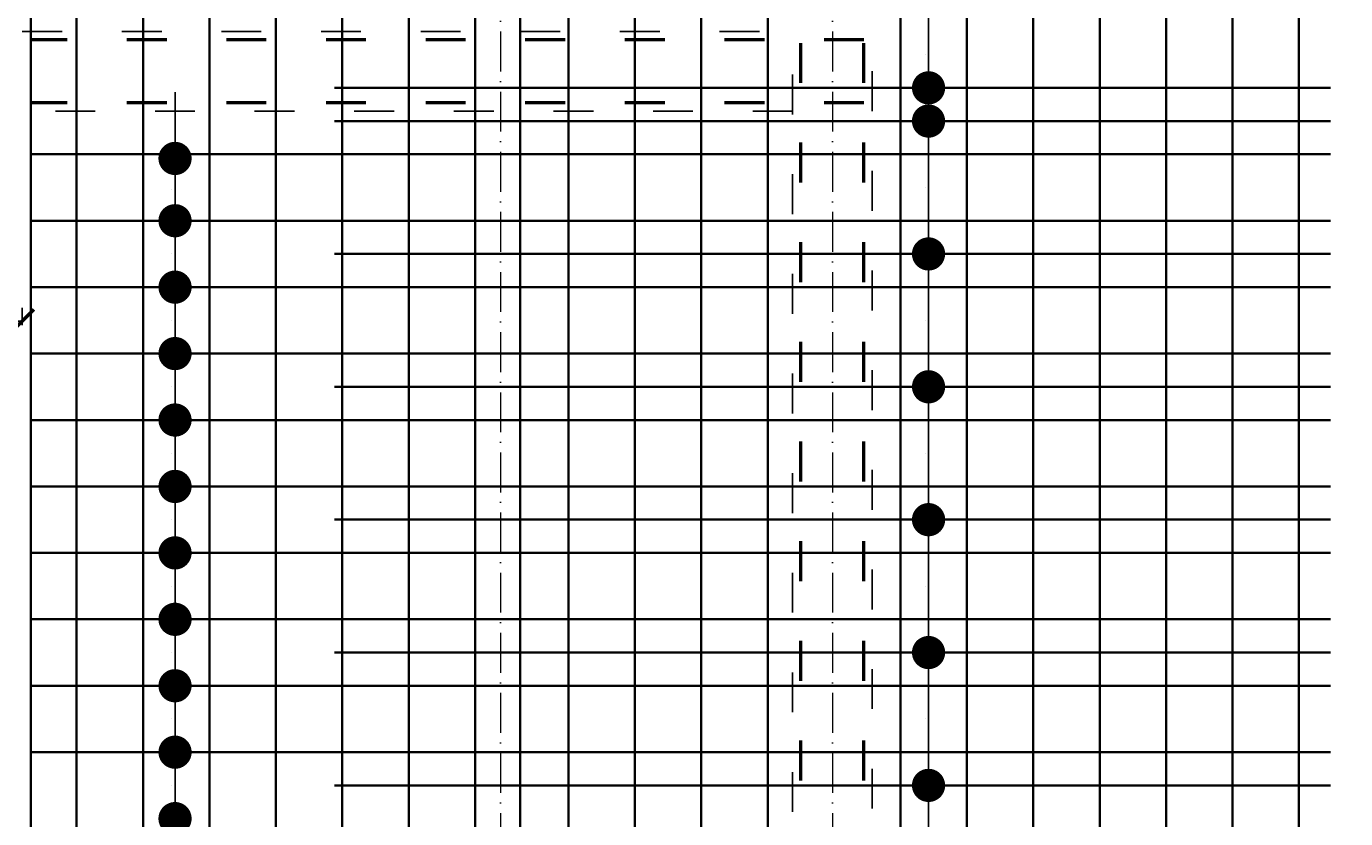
# Model space of a CAD drawing. Header units: millimetres. Extents: x 300938 to 312016, y 11971 to 20881.
# Tile 72 of 239: x 309886 to 310283, y 14283 to 14522. Entities that reach past the tile are written whole.
import ezdxf

# ---------------------------------------------------------------- set-up
doc = ezdxf.new("R2010")
doc.units = ezdxf.units.MM
doc.linetypes.add('ACAD_ISO03W100', pattern=[30, 12, -18])
doc.linetypes.add('ACAD_ISO10W100', pattern=[18, 12, -3, 0, -3])
for name, color, linetype, lineweight in [('konstrukcja wymiary', 1, 'Continuous', 13), ('osie', 5, 'ACAD_ISO10W100', 13), ('zbrojenie', 4, 'Continuous', 50), ('zbrojenie płyty', 141, 'Continuous', 35)]:
    doc.layers.add(name, color=color, linetype=linetype, lineweight=lineweight)
doc.layers.add('przerywane', color=6, linetype='ACAD_ISO03W100')
doc.styles.add('KONSTRUKCJA', font='romand.shx', dxfattribs={"oblique": 10})
doc.styles.get("Standard").update_dxf_attribs({"font": 'romand.shx', "oblique": 10})
doc.dimstyles.new('150', dxfattribs={"dimtxt": 10, "dimasz": 7, "dimexe": 1.25, "dimexo": 0.625, "dimgap": 3, "dimtad": 1, "dimdec": 0, "dimrnd": 0.5, "dimtxsty": 'KONSTRUKCJA', "dimblk": 'ARCHTICK', "dimcen": 2.5, "dimadec": 0, "dimazin": 0, "dimtfac": 1, "dimtdec": 0, "dimtix": 1, "dimtmove": 0, "dimatfit": 3, "dimfxl": 4, "dimfxlon": 1, "dimarcsym": 0})
doc.dimstyles.new('kropki', dxfattribs={"dimtxt": 0.001, "dimasz": 10, "dimexe": 1.25, "dimexo": 0.625, "dimgap": 1, "dimtad": 1, "dimtxsty": 'Standard', "dimblk": 'DOT', "dimcen": 2.5, "dimadec": 0, "dimazin": 0, "dimtfac": 1, "dimtmove": 0, "dimatfit": 3, "dimfxl": 1, "dimfxlon": 1, "dimarcsym": 0})

# ---------------------------------------------------------------- blocks, each defined once
blk = doc.blocks.new('_ArchTick')
at = {"color": 0, "linetype": 'ByBlock', "lineweight": 13, "const_width": 0.15}
blk.add_lwpolyline([(-0.5, -0.5), (0.5, 0.5)], dxfattribs=at)
blk = doc.blocks.new('*D2126')
at = {"layer": 'Defpoints', "color": 0, "transparency": 16777216}
for p in [(309884.63, 15501.22), (309620.63, 14520.22), (309884.63, 14520.22)]:
    blk.add_point(p, dxfattribs=at)
at = {"layer": 'konstrukcja wymiary', "color": 0, "lineweight": -2, "transparency": 16777216}
for p, q in [((309620.63, 15497.22), (309620.63, 15502.47)), ((309620.63, 15501.22), (309884.63, 15501.22)), ((309884.63, 15497.22), (309884.63, 15502.47))]:
    blk.add_line(p, q, dxfattribs=at)
at = {"layer": 'konstrukcja wymiary', "color": 0, "lineweight": -2, "transparency": 16777216, "xscale": 7, "yscale": 7, "zscale": 7, "rotation": 180}
blk.add_blockref('_ArchTick', (309620.63, 15501.22), dxfattribs=at)
at = {"layer": 'konstrukcja wymiary', "color": 0, "lineweight": -2, "transparency": 16777216, "xscale": 7, "yscale": 7, "zscale": 7}
blk.add_blockref('_ArchTick', (309884.63, 15501.22), dxfattribs=at)
at = {"layer": 'konstrukcja wymiary', "color": 0, "transparency": 16777216, "insert": (309752.63, 15509.22), "char_height": 10, "attachment_point": 5, "style": 'KONSTRUKCJA'}
blk.add_mtext('264', dxfattribs=at)
blk = doc.blocks.new('*D2127')
at = {"layer": 'Defpoints', "color": 0, "transparency": 16777216}
for p in [(310572.63, 15501.22), (309884.63, 14520.22), (310572.63, 14393.22)]:
    blk.add_point(p, dxfattribs=at)
at = {"layer": 'konstrukcja wymiary', "color": 0, "lineweight": -2, "transparency": 16777216}
for p, q in [((309884.63, 15497.22), (309884.63, 15502.47)), ((309884.63, 15501.22), (310572.63, 15501.22)), ((310572.63, 15497.22), (310572.63, 15502.47))]:
    blk.add_line(p, q, dxfattribs=at)
at = {"layer": 'konstrukcja wymiary', "color": 0, "lineweight": -2, "transparency": 16777216, "xscale": 7, "yscale": 7, "zscale": 7, "rotation": 180}
blk.add_blockref('_ArchTick', (309884.63, 15501.22), dxfattribs=at)
at = {"layer": 'konstrukcja wymiary', "color": 0, "lineweight": -2, "transparency": 16777216, "xscale": 7, "yscale": 7, "zscale": 7}
blk.add_blockref('_ArchTick', (310572.63, 15501.22), dxfattribs=at)
at = {"layer": 'konstrukcja wymiary', "color": 0, "transparency": 16777216, "insert": (310228.63, 15509.22), "char_height": 10, "attachment_point": 5, "style": 'KONSTRUKCJA'}
blk.add_mtext('688', dxfattribs=at)
blk = doc.blocks.new('*D2142')
at = {"layer": 'Defpoints', "color": 0, "transparency": 16777216}
for p in [(309620.63, 14520.22), (309884.63, 14520.22), (309620.63, 14433.02)]:
    blk.add_point(p, dxfattribs=at)
at = {"layer": 'konstrukcja wymiary', "color": 0, "lineweight": -2, "transparency": 16777216}
for p, q in [((309620.63, 14437.02), (309620.63, 14431.77)), ((309884.63, 14437.02), (309884.63, 14431.77)), ((309884.63, 14433.02), (309620.63, 14433.02))]:
    blk.add_line(p, q, dxfattribs=at)
at = {"layer": 'konstrukcja wymiary', "color": 0, "lineweight": -2, "transparency": 16777216, "xscale": 7, "yscale": 7, "zscale": 7, "rotation": 180}
blk.add_blockref('_ArchTick', (309620.63, 14433.02), dxfattribs=at)
at = {"layer": 'konstrukcja wymiary', "color": 0, "lineweight": -2, "transparency": 16777216, "xscale": 7, "yscale": 7, "zscale": 7}
blk.add_blockref('_ArchTick', (309884.63, 14433.02), dxfattribs=at)
at = {"layer": 'konstrukcja wymiary', "color": 0, "transparency": 16777216, "insert": (309752.63, 14441.02), "char_height": 10, "attachment_point": 5, "style": 'KONSTRUKCJA'}
blk.add_mtext('264', dxfattribs=at)
blk = doc.blocks.new('_Dot')
at = {"color": 0, "linetype": 'ByBlock', "lineweight": -2}
blk.add_line((-0.5, 0), (-1, 0), dxfattribs=at)
at = {"color": 0, "linetype": 'ByBlock', "const_width": 0.5}
blk.add_lwpolyline([(-0.25, 0, 1), (0.25, 0, 1)], format="xyb", close=True, dxfattribs=at)
blk = doc.blocks.new('*D2546')
at = {"layer": 'Defpoints', "color": 0, "transparency": 16777216}
for p in [(310149.13, 14533.22), (310149.13, 14493.22), (310157.58, 14493.22)]:
    blk.add_point(p, dxfattribs=at)
at = {"layer": 'konstrukcja wymiary', "color": 0, "lineweight": -2, "transparency": 16777216}
for p, q in [((310156.58, 14533.22), (310158.83, 14533.22)), ((310157.58, 14523.22), (310157.58, 14503.22)), ((310156.58, 14493.22), (310158.83, 14493.22))]:
    blk.add_line(p, q, dxfattribs=at)
at = {"layer": 'konstrukcja wymiary', "color": 0, "lineweight": -2, "transparency": 16777216, "xscale": 10, "yscale": 10, "zscale": 10}
for p, rotation in [((310157.58, 14533.22), 90), ((310157.58, 14493.22), 270)]:
    blk.add_blockref('_Dot', p, dxfattribs=dict(at, rotation=rotation))
at = {"layer": 'konstrukcja wymiary', "color": 0, "transparency": 16777216, "insert": (310156.58, 14513.22), "char_height": 0.001, "attachment_point": 5, "rotation": 90}
blk.add_mtext('40', dxfattribs=at)
blk = doc.blocks.new('*D2547')
at = {"layer": 'Defpoints', "color": 0, "transparency": 16777216}
for p in [(310149.13, 14493.22), (310149.13, 14453.22), (310157.58, 14453.22)]:
    blk.add_point(p, dxfattribs=at)
at = {"layer": 'konstrukcja wymiary', "color": 0, "lineweight": -2, "transparency": 16777216}
for p, q in [((310156.58, 14493.22), (310158.83, 14493.22)), ((310157.58, 14483.22), (310157.58, 14463.22)), ((310156.58, 14453.22), (310158.83, 14453.22))]:
    blk.add_line(p, q, dxfattribs=at)
at = {"layer": 'konstrukcja wymiary', "color": 0, "lineweight": -2, "transparency": 16777216, "xscale": 10, "yscale": 10, "zscale": 10}
for p, rotation in [((310157.58, 14493.22), 90), ((310157.58, 14453.22), 270)]:
    blk.add_blockref('_Dot', p, dxfattribs=dict(at, rotation=rotation))
at = {"layer": 'konstrukcja wymiary', "color": 0, "transparency": 16777216, "insert": (310156.58, 14473.22), "char_height": 0.001, "attachment_point": 5, "rotation": 90}
blk.add_mtext('40', dxfattribs=at)
blk = doc.blocks.new('*D2548')
at = {"layer": 'Defpoints', "color": 0, "transparency": 16777216}
for p in [(310149.13, 14453.22), (310149.13, 14413.22), (310157.58, 14413.22)]:
    blk.add_point(p, dxfattribs=at)
at = {"layer": 'konstrukcja wymiary', "color": 0, "lineweight": -2, "transparency": 16777216}
for p, q in [((310156.58, 14453.22), (310158.83, 14453.22)), ((310157.58, 14443.22), (310157.58, 14423.22)), ((310156.58, 14413.22), (310158.83, 14413.22))]:
    blk.add_line(p, q, dxfattribs=at)
at = {"layer": 'konstrukcja wymiary', "color": 0, "lineweight": -2, "transparency": 16777216, "xscale": 10, "yscale": 10, "zscale": 10}
for p, rotation in [((310157.58, 14453.22), 90), ((310157.58, 14413.22), 270)]:
    blk.add_blockref('_Dot', p, dxfattribs=dict(at, rotation=rotation))
at = {"layer": 'konstrukcja wymiary', "color": 0, "transparency": 16777216, "insert": (310156.58, 14433.22), "char_height": 0.001, "attachment_point": 5, "rotation": 90}
blk.add_mtext('40', dxfattribs=at)
blk = doc.blocks.new('*D2549')
at = {"layer": 'Defpoints', "color": 0, "transparency": 16777216}
for p in [(310149.13, 14413.22), (310149.13, 14373.22), (310157.58, 14373.22)]:
    blk.add_point(p, dxfattribs=at)
at = {"layer": 'konstrukcja wymiary', "color": 0, "lineweight": -2, "transparency": 16777216}
for p, q in [((310156.58, 14413.22), (310158.83, 14413.22)), ((310157.58, 14403.22), (310157.58, 14383.22)), ((310156.58, 14373.22), (310158.83, 14373.22))]:
    blk.add_line(p, q, dxfattribs=at)
at = {"layer": 'konstrukcja wymiary', "color": 0, "lineweight": -2, "transparency": 16777216, "xscale": 10, "yscale": 10, "zscale": 10}
for p, rotation in [((310157.58, 14413.22), 90), ((310157.58, 14373.22), 270)]:
    blk.add_blockref('_Dot', p, dxfattribs=dict(at, rotation=rotation))
at = {"layer": 'konstrukcja wymiary', "color": 0, "transparency": 16777216, "insert": (310156.58, 14393.22), "char_height": 0.001, "attachment_point": 5, "rotation": 90}
blk.add_mtext('40', dxfattribs=at)
blk = doc.blocks.new('*D2550')
at = {"layer": 'Defpoints', "color": 0, "transparency": 16777216}
for p in [(310149.13, 14373.22), (310149.13, 14333.22), (310157.58, 14333.22)]:
    blk.add_point(p, dxfattribs=at)
at = {"layer": 'konstrukcja wymiary', "color": 0, "lineweight": -2, "transparency": 16777216}
for p, q in [((310156.58, 14373.22), (310158.83, 14373.22)), ((310157.58, 14363.22), (310157.58, 14343.22)), ((310156.58, 14333.22), (310158.83, 14333.22))]:
    blk.add_line(p, q, dxfattribs=at)
at = {"layer": 'konstrukcja wymiary', "color": 0, "lineweight": -2, "transparency": 16777216, "xscale": 10, "yscale": 10, "zscale": 10}
for p, rotation in [((310157.58, 14373.22), 90), ((310157.58, 14333.22), 270)]:
    blk.add_blockref('_Dot', p, dxfattribs=dict(at, rotation=rotation))
at = {"layer": 'konstrukcja wymiary', "color": 0, "transparency": 16777216, "insert": (310156.58, 14353.22), "char_height": 0.001, "attachment_point": 5, "rotation": 90}
blk.add_mtext('40', dxfattribs=at)
blk = doc.blocks.new('*D2551')
at = {"layer": 'Defpoints', "color": 0, "transparency": 16777216}
for p in [(310149.13, 14333.22), (310149.13, 14293.22), (310157.58, 14293.22)]:
    blk.add_point(p, dxfattribs=at)
at = {"layer": 'konstrukcja wymiary', "color": 0, "lineweight": -2, "transparency": 16777216}
for p, q in [((310156.58, 14333.22), (310158.83, 14333.22)), ((310157.58, 14323.22), (310157.58, 14303.22)), ((310156.58, 14293.22), (310158.83, 14293.22))]:
    blk.add_line(p, q, dxfattribs=at)
at = {"layer": 'konstrukcja wymiary', "color": 0, "lineweight": -2, "transparency": 16777216, "xscale": 10, "yscale": 10, "zscale": 10}
for p, rotation in [((310157.58, 14333.22), 90), ((310157.58, 14293.22), 270)]:
    blk.add_blockref('_Dot', p, dxfattribs=dict(at, rotation=rotation))
at = {"layer": 'konstrukcja wymiary', "color": 0, "transparency": 16777216, "insert": (310156.58, 14313.22), "char_height": 0.001, "attachment_point": 5, "rotation": 90}
blk.add_mtext('40', dxfattribs=at)
blk = doc.blocks.new('*D2552')
at = {"layer": 'Defpoints', "color": 0, "transparency": 16777216}
for p in [(310149.13, 14293.22), (310149.13, 14253.22), (310157.58, 14253.22)]:
    blk.add_point(p, dxfattribs=at)
at = {"layer": 'konstrukcja wymiary', "color": 0, "lineweight": -2, "transparency": 16777216}
for p, q in [((310156.58, 14293.22), (310158.83, 14293.22)), ((310157.58, 14283.22), (310157.58, 14263.22)), ((310156.58, 14253.22), (310158.83, 14253.22))]:
    blk.add_line(p, q, dxfattribs=at)
at = {"layer": 'konstrukcja wymiary', "color": 0, "lineweight": -2, "transparency": 16777216, "xscale": 10, "yscale": 10, "zscale": 10}
for p, rotation in [((310157.58, 14293.22), 90), ((310157.58, 14253.22), 270)]:
    blk.add_blockref('_Dot', p, dxfattribs=dict(at, rotation=rotation))
at = {"layer": 'konstrukcja wymiary', "color": 0, "transparency": 16777216, "insert": (310156.58, 14273.22), "char_height": 0.001, "attachment_point": 5, "rotation": 90}
blk.add_mtext('40', dxfattribs=at)
blk = doc.blocks.new('*D2643')
at = {"layer": 'Defpoints', "color": 0, "transparency": 16777216}
for p in [(309921.01, 14481.97), (309921.01, 14463.22), (309930.65, 14463.22)]:
    blk.add_point(p, dxfattribs=at)
at = {"layer": 'konstrukcja wymiary', "color": 0, "lineweight": -2, "transparency": 16777216}
for p, q in [((309930.65, 14491.97), (309930.65, 14501.97)), ((309929.65, 14481.97), (309931.9, 14481.97)), ((309930.65, 14481.97), (309930.65, 14463.22)), ((309929.65, 14463.22), (309931.9, 14463.22)), ((309930.65, 14453.22), (309930.65, 14443.22))]:
    blk.add_line(p, q, dxfattribs=at)
at = {"layer": 'konstrukcja wymiary', "color": 0, "lineweight": -2, "transparency": 16777216, "xscale": 10, "yscale": 10, "zscale": 10}
for p, rotation in [((309930.65, 14481.97), 270), ((309930.65, 14463.22), 90)]:
    blk.add_blockref('_Dot', p, dxfattribs=dict(at, rotation=rotation))
at = {"layer": 'konstrukcja wymiary', "color": 0, "transparency": 16777216, "insert": (309929.65, 14472.6), "char_height": 0.001, "attachment_point": 5, "rotation": 90}
blk.add_mtext('18,75', dxfattribs=at)
blk = doc.blocks.new('*D2644')
at = {"layer": 'Defpoints', "color": 0, "transparency": 16777216}
for p in [(309921.01, 14463.22), (309921.01, 14443.22), (309930.65, 14443.22)]:
    blk.add_point(p, dxfattribs=at)
at = {"layer": 'konstrukcja wymiary', "color": 0, "lineweight": -2, "transparency": 16777216}
for p, q in [((309930.65, 14473.22), (309930.65, 14483.22)), ((309929.65, 14463.22), (309931.9, 14463.22)), ((309930.65, 14463.22), (309930.65, 14443.22)), ((309929.65, 14443.22), (309931.9, 14443.22)), ((309930.65, 14433.22), (309930.65, 14423.22))]:
    blk.add_line(p, q, dxfattribs=at)
at = {"layer": 'konstrukcja wymiary', "color": 0, "lineweight": -2, "transparency": 16777216, "xscale": 10, "yscale": 10, "zscale": 10}
for p, rotation in [((309930.65, 14463.22), 270), ((309930.65, 14443.22), 90)]:
    blk.add_blockref('_Dot', p, dxfattribs=dict(at, rotation=rotation))
at = {"layer": 'konstrukcja wymiary', "color": 0, "transparency": 16777216, "insert": (309929.65, 14453.22), "char_height": 0.001, "attachment_point": 5, "rotation": 90}
blk.add_mtext('20', dxfattribs=at)
blk = doc.blocks.new('*D2645')
at = {"layer": 'Defpoints', "color": 0, "transparency": 16777216}
for p in [(309921.01, 14443.22), (309921.01, 14423.22), (309930.65, 14423.22)]:
    blk.add_point(p, dxfattribs=at)
at = {"layer": 'konstrukcja wymiary', "color": 0, "lineweight": -2, "transparency": 16777216}
for p, q in [((309930.65, 14453.22), (309930.65, 14463.22)), ((309929.65, 14443.22), (309931.9, 14443.22)), ((309930.65, 14443.22), (309930.65, 14423.22)), ((309929.65, 14423.22), (309931.9, 14423.22)), ((309930.65, 14413.22), (309930.65, 14403.22))]:
    blk.add_line(p, q, dxfattribs=at)
at = {"layer": 'konstrukcja wymiary', "color": 0, "lineweight": -2, "transparency": 16777216, "xscale": 10, "yscale": 10, "zscale": 10}
for p, rotation in [((309930.65, 14443.22), 270), ((309930.65, 14423.22), 90)]:
    blk.add_blockref('_Dot', p, dxfattribs=dict(at, rotation=rotation))
at = {"layer": 'konstrukcja wymiary', "color": 0, "transparency": 16777216, "insert": (309929.65, 14433.22), "char_height": 0.001, "attachment_point": 5, "rotation": 90}
blk.add_mtext('20', dxfattribs=at)
blk = doc.blocks.new('*D2646')
at = {"layer": 'Defpoints', "color": 0, "transparency": 16777216}
for p in [(309921.01, 14423.22), (309921.01, 14403.22), (309930.65, 14403.22)]:
    blk.add_point(p, dxfattribs=at)
at = {"layer": 'konstrukcja wymiary', "color": 0, "lineweight": -2, "transparency": 16777216}
for p, q in [((309930.65, 14433.22), (309930.65, 14443.22)), ((309929.65, 14423.22), (309931.9, 14423.22)), ((309930.65, 14423.22), (309930.65, 14403.22)), ((309929.65, 14403.22), (309931.9, 14403.22)), ((309930.65, 14393.22), (309930.65, 14383.22))]:
    blk.add_line(p, q, dxfattribs=at)
at = {"layer": 'konstrukcja wymiary', "color": 0, "lineweight": -2, "transparency": 16777216, "xscale": 10, "yscale": 10, "zscale": 10}
for p, rotation in [((309930.65, 14423.22), 270), ((309930.65, 14403.22), 90)]:
    blk.add_blockref('_Dot', p, dxfattribs=dict(at, rotation=rotation))
at = {"layer": 'konstrukcja wymiary', "color": 0, "transparency": 16777216, "insert": (309929.65, 14413.22), "char_height": 0.001, "attachment_point": 5, "rotation": 90}
blk.add_mtext('20', dxfattribs=at)
blk = doc.blocks.new('*D2647')
at = {"layer": 'Defpoints', "color": 0, "transparency": 16777216}
for p in [(309921.01, 14403.22), (309921.01, 14383.22), (309930.65, 14383.22)]:
    blk.add_point(p, dxfattribs=at)
at = {"layer": 'konstrukcja wymiary', "color": 0, "lineweight": -2, "transparency": 16777216}
for p, q in [((309930.65, 14413.22), (309930.65, 14423.22)), ((309929.65, 14403.22), (309931.9, 14403.22)), ((309930.65, 14403.22), (309930.65, 14383.22)), ((309929.65, 14383.22), (309931.9, 14383.22)), ((309930.65, 14373.22), (309930.65, 14363.22))]:
    blk.add_line(p, q, dxfattribs=at)
at = {"layer": 'konstrukcja wymiary', "color": 0, "lineweight": -2, "transparency": 16777216, "xscale": 10, "yscale": 10, "zscale": 10}
for p, rotation in [((309930.65, 14403.22), 270), ((309930.65, 14383.22), 90)]:
    blk.add_blockref('_Dot', p, dxfattribs=dict(at, rotation=rotation))
at = {"layer": 'konstrukcja wymiary', "color": 0, "transparency": 16777216, "insert": (309929.65, 14393.22), "char_height": 0.001, "attachment_point": 5, "rotation": 90}
blk.add_mtext('20', dxfattribs=at)
blk = doc.blocks.new('*D2648')
at = {"layer": 'Defpoints', "color": 0, "transparency": 16777216}
for p in [(309921.01, 14383.22), (309921.01, 14363.22), (309930.65, 14363.22)]:
    blk.add_point(p, dxfattribs=at)
at = {"layer": 'konstrukcja wymiary', "color": 0, "lineweight": -2, "transparency": 16777216}
for p, q in [((309930.65, 14393.22), (309930.65, 14403.22)), ((309929.65, 14383.22), (309931.9, 14383.22)), ((309930.65, 14383.22), (309930.65, 14363.22)), ((309929.65, 14363.22), (309931.9, 14363.22)), ((309930.65, 14353.22), (309930.65, 14343.22))]:
    blk.add_line(p, q, dxfattribs=at)
at = {"layer": 'konstrukcja wymiary', "color": 0, "lineweight": -2, "transparency": 16777216, "xscale": 10, "yscale": 10, "zscale": 10}
for p, rotation in [((309930.65, 14383.22), 270), ((309930.65, 14363.22), 90)]:
    blk.add_blockref('_Dot', p, dxfattribs=dict(at, rotation=rotation))
at = {"layer": 'konstrukcja wymiary', "color": 0, "transparency": 16777216, "insert": (309929.65, 14373.22), "char_height": 0.001, "attachment_point": 5, "rotation": 90}
blk.add_mtext('20', dxfattribs=at)
blk = doc.blocks.new('*D2649')
at = {"layer": 'Defpoints', "color": 0, "transparency": 16777216}
for p in [(309921.01, 14363.22), (309921.01, 14343.22), (309930.65, 14343.22)]:
    blk.add_point(p, dxfattribs=at)
at = {"layer": 'konstrukcja wymiary', "color": 0, "lineweight": -2, "transparency": 16777216}
for p, q in [((309930.65, 14373.22), (309930.65, 14383.22)), ((309929.65, 14363.22), (309931.9, 14363.22)), ((309930.65, 14363.22), (309930.65, 14343.22)), ((309929.65, 14343.22), (309931.9, 14343.22)), ((309930.65, 14333.22), (309930.65, 14323.22))]:
    blk.add_line(p, q, dxfattribs=at)
at = {"layer": 'konstrukcja wymiary', "color": 0, "lineweight": -2, "transparency": 16777216, "xscale": 10, "yscale": 10, "zscale": 10}
for p, rotation in [((309930.65, 14363.22), 270), ((309930.65, 14343.22), 90)]:
    blk.add_blockref('_Dot', p, dxfattribs=dict(at, rotation=rotation))
at = {"layer": 'konstrukcja wymiary', "color": 0, "transparency": 16777216, "insert": (309929.65, 14353.22), "char_height": 0.001, "attachment_point": 5, "rotation": 90}
blk.add_mtext('20', dxfattribs=at)
blk = doc.blocks.new('*D2650')
at = {"layer": 'Defpoints', "color": 0, "transparency": 16777216}
for p in [(309921.01, 14343.22), (309921.01, 14323.22), (309930.65, 14323.22)]:
    blk.add_point(p, dxfattribs=at)
at = {"layer": 'konstrukcja wymiary', "color": 0, "lineweight": -2, "transparency": 16777216}
for p, q in [((309930.65, 14353.22), (309930.65, 14363.22)), ((309929.65, 14343.22), (309931.9, 14343.22)), ((309930.65, 14343.22), (309930.65, 14323.22)), ((309929.65, 14323.22), (309931.9, 14323.22)), ((309930.65, 14313.22), (309930.65, 14303.22))]:
    blk.add_line(p, q, dxfattribs=at)
at = {"layer": 'konstrukcja wymiary', "color": 0, "lineweight": -2, "transparency": 16777216, "xscale": 10, "yscale": 10, "zscale": 10}
for p, rotation in [((309930.65, 14343.22), 270), ((309930.65, 14323.22), 90)]:
    blk.add_blockref('_Dot', p, dxfattribs=dict(at, rotation=rotation))
at = {"layer": 'konstrukcja wymiary', "color": 0, "transparency": 16777216, "insert": (309929.65, 14333.22), "char_height": 0.001, "attachment_point": 5, "rotation": 90}
blk.add_mtext('20', dxfattribs=at)
blk = doc.blocks.new('*D2651')
at = {"layer": 'Defpoints', "color": 0, "transparency": 16777216}
for p in [(309921.01, 14323.22), (309921.01, 14303.22), (309930.65, 14303.22)]:
    blk.add_point(p, dxfattribs=at)
at = {"layer": 'konstrukcja wymiary', "color": 0, "lineweight": -2, "transparency": 16777216}
for p, q in [((309930.65, 14333.22), (309930.65, 14343.22)), ((309929.65, 14323.22), (309931.9, 14323.22)), ((309930.65, 14323.22), (309930.65, 14303.22)), ((309929.65, 14303.22), (309931.9, 14303.22)), ((309930.65, 14293.22), (309930.65, 14283.22))]:
    blk.add_line(p, q, dxfattribs=at)
at = {"layer": 'konstrukcja wymiary', "color": 0, "lineweight": -2, "transparency": 16777216, "xscale": 10, "yscale": 10, "zscale": 10}
for p, rotation in [((309930.65, 14323.22), 270), ((309930.65, 14303.22), 90)]:
    blk.add_blockref('_Dot', p, dxfattribs=dict(at, rotation=rotation))
at = {"layer": 'konstrukcja wymiary', "color": 0, "transparency": 16777216, "insert": (309929.65, 14313.22), "char_height": 0.001, "attachment_point": 5, "rotation": 90}
blk.add_mtext('20', dxfattribs=at)
blk = doc.blocks.new('*D2652')
at = {"layer": 'Defpoints', "color": 0, "transparency": 16777216}
for p in [(309921.01, 14303.22), (309921.01, 14283.22), (309930.65, 14283.22)]:
    blk.add_point(p, dxfattribs=at)
at = {"layer": 'konstrukcja wymiary', "color": 0, "lineweight": -2, "transparency": 16777216}
for p, q in [((309930.65, 14313.22), (309930.65, 14323.22)), ((309929.65, 14303.22), (309931.9, 14303.22)), ((309930.65, 14303.22), (309930.65, 14283.22)), ((309929.65, 14283.22), (309931.9, 14283.22)), ((309930.65, 14273.22), (309930.65, 14263.22))]:
    blk.add_line(p, q, dxfattribs=at)
at = {"layer": 'konstrukcja wymiary', "color": 0, "lineweight": -2, "transparency": 16777216, "xscale": 10, "yscale": 10, "zscale": 10}
for p, rotation in [((309930.65, 14303.22), 270), ((309930.65, 14283.22), 90)]:
    blk.add_blockref('_Dot', p, dxfattribs=dict(at, rotation=rotation))
at = {"layer": 'konstrukcja wymiary', "color": 0, "transparency": 16777216, "insert": (309929.65, 14293.22), "char_height": 0.001, "attachment_point": 5, "rotation": 90}
blk.add_mtext('20', dxfattribs=at)
blk = doc.blocks.new('*D2653')
at = {"layer": 'Defpoints', "color": 0, "transparency": 16777216}
for p in [(309921.01, 14283.22), (309921.01, 14263.22), (309930.65, 14263.22)]:
    blk.add_point(p, dxfattribs=at)
at = {"layer": 'konstrukcja wymiary', "color": 0, "lineweight": -2, "transparency": 16777216}
for p, q in [((309930.65, 14293.22), (309930.65, 14303.22)), ((309929.65, 14283.22), (309931.9, 14283.22)), ((309930.65, 14283.22), (309930.65, 14263.22)), ((309929.65, 14263.22), (309931.9, 14263.22)), ((309930.65, 14253.22), (309930.65, 14243.22))]:
    blk.add_line(p, q, dxfattribs=at)
at = {"layer": 'konstrukcja wymiary', "color": 0, "lineweight": -2, "transparency": 16777216, "xscale": 10, "yscale": 10, "zscale": 10}
for p, rotation in [((309930.65, 14283.22), 270), ((309930.65, 14263.22), 90)]:
    blk.add_blockref('_Dot', p, dxfattribs=dict(at, rotation=rotation))
at = {"layer": 'konstrukcja wymiary', "color": 0, "transparency": 16777216, "insert": (309929.65, 14273.22), "char_height": 0.001, "attachment_point": 5, "rotation": 90}
blk.add_mtext('20', dxfattribs=at)
blk = doc.blocks.new('*D2860')
at = {"layer": 'Defpoints', "color": 0, "transparency": 16777216}
for p in [(310157.58, 14503.22), (310169.13, 14503.22), (310149.13, 14493.22)]:
    blk.add_point(p, dxfattribs=at)
at = {"layer": 'konstrukcja wymiary', "color": 0, "lineweight": -2, "transparency": 16777216}
for p, q in [((310157.58, 14513.22), (310157.58, 14523.22)), ((310158.58, 14503.22), (310156.33, 14503.22)), ((310157.58, 14493.22), (310157.58, 14503.22)), ((310156.58, 14493.22), (310158.83, 14493.22)), ((310157.58, 14483.22), (310157.58, 14473.22))]:
    blk.add_line(p, q, dxfattribs=at)
at = {"layer": 'konstrukcja wymiary', "color": 0, "lineweight": -2, "transparency": 16777216, "xscale": 10, "yscale": 10, "zscale": 10}
for p, rotation in [((310157.58, 14503.22), 270), ((310157.58, 14493.22), 90)]:
    blk.add_blockref('_Dot', p, dxfattribs=dict(at, rotation=rotation))
at = {"layer": 'konstrukcja wymiary', "color": 0, "transparency": 16777216, "insert": (310156.58, 14498.22), "char_height": 0.001, "attachment_point": 5, "rotation": 90}
blk.add_mtext('10', dxfattribs=at)

msp = doc.modelspace()

# ---------------------------------------------------------------- linework, layer by layer
at = {"layer": 'osie'}
for p, q in [((310028.631, 15606.148), (310028.631, 13976.332)), ((310128.631, 15606.148), (310128.631, 13976.332))]:
    msp.add_line(p, q, dxfattribs=at)
at = {"layer": 'przerywane'}
for p, q in [((310116.631, 14687.224), (310116.631, 14136.224)), ((310140.631, 14076.224), (310140.631, 14687.224)), ((309884.631, 14520.224), (310116.631, 14520.224)), ((310116.631, 14496.224), (309884.631, 14496.224))]:
    msp.add_line(p, q, dxfattribs=at)
at = {"layer": 'zbrojenie', "linetype": 'ACAD_ISO03W100'}
for p, q in [((310119.131, 14054.724), (310119.131, 14708.724)), ((310138.131, 14054.724), (310138.131, 14708.724)), ((310138.131, 14517.724), (309887.131, 14517.724)), ((310138.131, 14498.724), (309887.131, 14498.724))]:
    msp.add_line(p, q, dxfattribs=at)
at = {"layer": 'zbrojenie płyty'}
for p, q in [((309887.189, 14849.224), (309887.189, 14114.724)), ((309901.014, 14849.224), (309901.014, 14114.724)), ((309921.014, 14849.224), (309921.014, 14114.724)), ((309941.014, 14849.224), (309941.014, 14114.724)), ((309961.014, 14849.224), (309961.014, 14114.724)), ((309981.014, 14849.224), (309981.014, 14114.724)), ((310001.014, 14849.224), (310001.014, 14114.724)), ((310021.014, 14849.224), (310021.014, 14114.724)), ((310034.631, 14849.224), (310034.631, 14114.724)), ((310049.131, 14849.224), (310049.131, 14114.724)), ((310069.131, 14849.224), (310069.131, 14114.724)), ((310089.131, 14849.224), (310089.131, 14114.724)), ((310109.131, 14849.224), (310109.131, 14114.724)), ((310149.131, 14849.224), (310149.131, 14054.724)), ((310169.131, 14849.224), (310169.131, 14054.724)), ((310189.131, 14849.224), (310189.131, 14054.724)), ((310209.131, 14849.224), (310209.131, 14054.724)), ((310229.131, 14849.224), (310229.131, 14054.724)), ((310249.131, 14849.224), (310249.131, 14054.724)), ((310269.131, 14849.224), (310269.131, 14054.724)), ((309978.631, 14503.224), (310278.631, 14503.224)), ((309978.631, 14493.224), (310278.631, 14493.224)), ((309887.189, 14483.224), (310278.631, 14483.224)), ((309887.189, 14463.224), (310278.631, 14463.224)), ((309978.631, 14453.224), (310278.631, 14453.224)), ((309887.189, 14443.224), (310278.631, 14443.224)), ((309887.189, 14423.224), (310278.631, 14423.224)), ((309978.631, 14413.224), (310278.631, 14413.224)), ((309887.189, 14403.224), (310278.631, 14403.224)), ((309887.189, 14383.224), (310278.631, 14383.224)), ((309978.631, 14373.224), (310278.631, 14373.224)), ((309887.189, 14363.224), (310278.631, 14363.224)), ((309887.189, 14343.224), (310278.631, 14343.224)), ((309978.631, 14333.224), (310278.631, 14333.224)), ((309887.189, 14323.224), (310278.631, 14323.224)), ((309887.189, 14303.224), (310278.631, 14303.224)), ((309978.631, 14293.224), (310278.631, 14293.224))]:
    msp.add_line(p, q, dxfattribs=at)

# ---------------------------------------------------------------- dimensions: what is measured, and where the dimension line sits
at = {"layer": 'konstrukcja wymiary'}
for base, p1, p2, picture, middle in [((309884.631, 15501.224), (309620.631, 14520.224), (309884.631, 14520.224), '*D2126', (309752.631, 15509.224)), ((310572.631, 15501.224), (309884.631, 14520.224), (310572.631, 14393.224), '*D2127', (310228.631, 15509.224))]:
    dim = msp.add_linear_dim(base=base, p1=p1, p2=p2, dimstyle='150', override={"dimtmove": 1}, dxfattribs=at)
    dim.commit()
    dim.dimension.update_dxf_attribs({"geometry": picture, "text_midpoint": middle})
for base, p1, p2, picture, middle in [((310157.578, 14493.224), (310149.131, 14533.224), (310149.131, 14493.224), '*D2546', (310156.578, 14513.224)), ((310157.578, 14503.224), (310149.131, 14493.224), (310169.131, 14503.224), '*D2860', (310156.578, 14498.224)), ((309930.647, 14463.224), (309921.014, 14481.974), (309921.014, 14463.224), '*D2643', (309929.647, 14472.599)), ((310157.578, 14453.224), (310149.131, 14493.224), (310149.131, 14453.224), '*D2547', (310156.578, 14473.224)), ((309930.647, 14443.224), (309921.014, 14463.224), (309921.014, 14443.224), '*D2644', (309929.647, 14453.224)), ((309930.647, 14423.224), (309921.014, 14443.224), (309921.014, 14423.224), '*D2645', (309929.647, 14433.224)), ((310157.578, 14413.224), (310149.131, 14453.224), (310149.131, 14413.224), '*D2548', (310156.578, 14433.224)), ((309930.647, 14403.224), (309921.014, 14423.224), (309921.014, 14403.224), '*D2646', (309929.647, 14413.224)), ((309930.647, 14383.224), (309921.014, 14403.224), (309921.014, 14383.224), '*D2647', (309929.647, 14393.224)), ((310157.578, 14373.224), (310149.131, 14413.224), (310149.131, 14373.224), '*D2549', (310156.578, 14393.224)), ((309930.647, 14363.224), (309921.014, 14383.224), (309921.014, 14363.224), '*D2648', (309929.647, 14373.224)), ((309930.647, 14343.224), (309921.014, 14363.224), (309921.014, 14343.224), '*D2649', (309929.647, 14353.224)), ((310157.578, 14333.224), (310149.131, 14373.224), (310149.131, 14333.224), '*D2550', (310156.578, 14353.224)), ((309930.647, 14323.224), (309921.014, 14343.224), (309921.014, 14323.224), '*D2650', (309929.647, 14333.224)), ((309930.647, 14303.224), (309921.014, 14323.224), (309921.014, 14303.224), '*D2651', (309929.647, 14313.224)), ((310157.578, 14293.224), (310149.131, 14333.224), (310149.131, 14293.224), '*D2551', (310156.578, 14313.224)), ((309930.647, 14283.224), (309921.014, 14303.224), (309921.014, 14283.224), '*D2652', (309929.647, 14293.224)), ((309930.647, 14263.224), (309921.014, 14283.224), (309921.014, 14263.224), '*D2653', (309929.647, 14273.224)), ((310157.578, 14253.224), (310149.131, 14293.224), (310149.131, 14253.224), '*D2552', (310156.578, 14273.224))]:
    dim = msp.add_linear_dim(base=base, p1=p1, p2=p2, angle=90, dimstyle='kropki', override={"dimtmove": 1}, dxfattribs=at)
    dim.commit()
    dim.dimension.update_dxf_attribs({"geometry": picture, "text_midpoint": middle})
dim = msp.add_linear_dim(base=(309620.631, 14433.02), p1=(309884.631, 14520.224), p2=(309620.631, 14520.224), dimstyle='150', dxfattribs=at)
dim.commit()
dim.dimension.update_dxf_attribs({"geometry": '*D2142', "text_midpoint": (309752.631, 14441.02)})

doc.saveas('drawing.dxf')
